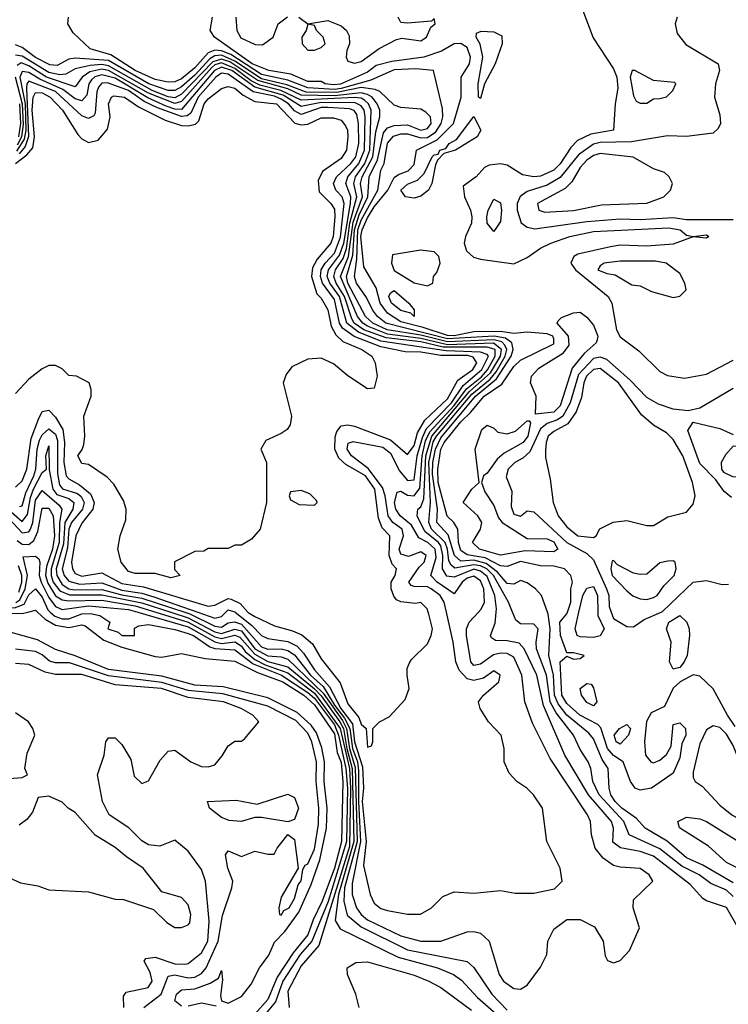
# Model space of a CAD drawing. Header units: inches. Extents: x 2380053 to 2584298, y 380219 to 546618.
# Tile 243 of 256: x 2474343 to 2476476, y 498820 to 501783. Entities that reach past the tile are written whole.
import ezdxf

# ---------------------------------------------------------------- set-up
doc = ezdxf.new("R2010")
doc.units = ezdxf.units.IN
doc.header["$MEASUREMENT"] = 0
doc.layers.add('C4479', color=7, linetype='Continuous')
doc.layers.add('C4570', color=7, linetype='Continuous')

msp = doc.modelspace()

# ---------------------------------------------------------------- linework, layer by layer
at = {"layer": 'C4479', "color": 2}
for points, elevation in [([(2474298, 500000), (2474310, 499997.1), (2474350, 499995.6), (2474367.5, 500000)], 14), ([(2474396.1, 500000), (2474418.9, 499978.9), (2474450, 499961.3), (2474490, 499954.1), (2474530, 499961.8), (2474539.3, 499959.3), (2474596.1, 499916.1), (2474650, 499895), (2474750, 499866.5), (2474770, 499864.5), (2474830, 499875.2), (2474900.4, 499860.4), (2474990, 499852.8), (2475058.2, 499818.2), (2475134.4, 499790), (2475198.2, 499750), (2475230, 499721.3), (2475290, 499633.8), (2475297.9, 499577.9), (2475310, 499548), (2475315.4, 499490), (2475311.6, 499310), (2475290, 499229.7), (2475252.9, 499130), (2475225.8, 499074.2), (2475210, 499028.8), (2475165.3, 498974.7), (2475118, 498902), (2475090, 498834.8), (2475050.1, 498790)], 14), ([(2474434.7, 500000), (2474448.1, 499988.1), (2474470, 499979.8), (2474490, 499979.8), (2474530, 499995.1), (2474555.9, 499995.9), (2474584, 499990), (2474614, 499970), (2474608.2, 499950), (2474639.5, 499939.5), (2474650, 499929.3), (2474688, 499930), (2474688, 499952), (2474700.9, 499959.1), (2474730, 499962.4), (2474810, 499948.1), (2474850, 499936.2), (2474866, 499930), (2474915.1, 499895.2), (2474930, 499890.6), (2474990, 499886.2), (2475044.9, 499844.9), (2475130.6, 499810.6), (2475210, 499758.5), (2475230, 499741.5), (2475290, 499661.1), (2475302.5, 499630), (2475324.7, 499530), (2475329.4, 499470), (2475326.4, 499310), (2475271.1, 499128.9), (2475221.5, 499010), (2475187.3, 498970), (2475134.6, 498890), (2475112.4, 498827.6), (2475067.2, 498772.8)], 18), ([(2474698.3, 500000), (2474850, 499955.5), (2474930, 499910.4), (2474950, 499905.4), (2474990.8, 499910.8), (2475010, 499898.1), (2475021.7, 499881.7), (2475050, 499858), (2475081.6, 499841.6), (2475150, 499816.9), (2475230, 499756.2), (2475307.3, 499650), (2475335, 499530), (2475338.2, 499470), (2475335, 499295), (2475242.7, 498997.3), (2475190, 498935.4), (2475150, 498859), (2475154, 498810)], 22), ([(2474752.5, 500000), (2474850, 499970), (2474930, 499925.3), (2474950, 499920.6), (2474990, 499930.5), (2475005.1, 499925.1), (2475050, 499873.3), (2475090, 499851.7), (2475150, 499835), (2475230, 499769.1), (2475250, 499748.2), (2475306.2, 499670), (2475316.9, 499650), (2475327, 499590), (2475343.7, 499530), (2475348, 499310), (2475302.6, 499150), (2475292.5, 499072.5), (2475306.8, 499046.8), (2475482, 498962), (2475600.7, 498930), (2475648, 498910), (2475672.7, 498892.7), (2475720.8, 498840.8), (2475784.6, 498784.6)], 26), ([(2474797.4, 500000), (2474850, 499983), (2474930, 499940.5), (2474950, 499936), (2474990, 499948.7), (2475010, 499943.3), (2475050, 499889.7), (2475090, 499868.4), (2475130, 499865.3), (2475150, 499858.1), (2475256.3, 499756.3), (2475314.1, 499674.1), (2475326, 499650), (2475335.8, 499590), (2475352.4, 499532.4), (2475358.4, 499310), (2475320.8, 499170), (2475318.1, 499130), (2475328.3, 499088.3), (2475370, 499052.7), (2475510, 498983.8), (2475690, 498948.5), (2475710, 498930.6), (2475764, 498850), (2475810, 498802.7)], 30), ([(2474839.6, 500000), (2474855, 499995), (2474930, 499957.8), (2474950, 499954.8), (2474970, 499967.5), (2474989.2, 499970.8), (2475010, 499963.4), (2475070, 499895.7), (2475090, 499889.1), (2475130.1, 499890.1), (2475150, 499884.8), (2475170, 499871.7), (2475217.8, 499810), (2475255.8, 499775.8), (2475290, 499719.6), (2475320.7, 499680.7), (2475336.4, 499650), (2475344.6, 499590), (2475359.8, 499550), (2475362.8, 499522.8), (2475362, 499430), (2475368.8, 499310), (2475343.6, 499183.6), (2475342.9, 499150), (2475356.5, 499110), (2475370.3, 499090), (2475390, 499074.4), (2475490, 499026.4), (2475550, 499010.2), (2475610, 499010.4), (2475690, 499038), (2475710, 499039.1), (2475730, 499034), (2475755.5, 499010), (2475786, 498910), (2475799.1, 498890), (2475830, 498867.7), (2475850, 498866), (2475870, 498878), (2475910, 498932), (2475929, 498970), (2475932.7, 499010), (2475950, 499046), (2475990, 499074.9), (2476030, 499074.9), (2476073.1, 499053.1), (2476099.1, 499010), (2476105.4, 498965.4), (2476111.6, 498951.6), (2476130, 498944.7), (2476150, 498952), (2476178, 498982), (2476208.7, 499050), (2476189, 499110), (2476190, 499134), (2476248, 499190), (2476237.2, 499210), (2476210, 499229), (2476150, 499232.3), (2476130, 499238), (2476099.3, 499259.3), (2476074.5, 499290), (2476064, 499330), (2476060.9, 499370), (2476051.8, 499390), (2475939.2, 499559.2), (2475886.2, 499666.2), (2475862.9, 499730), (2475854.5, 499810), (2475830, 499864.2), (2475810, 499875.8), (2475790, 499876.8), (2475768.9, 499871.1), (2475730, 499843.8), (2475710, 499839.1), (2475700.4, 499850), (2475687.1, 499930), (2475688, 499950), (2475695.6, 499970), (2475723.5, 500000)], 34), ([(2474878.5, 500000), (2474930, 499982), (2474950, 499987.2), (2474963.1, 500000)], 38), ([(2474991.4, 500000), (2475040.8, 499960.8), (2475070.1, 499930.1), (2475090, 499920.7), (2475150, 499911.7), (2475177.4, 499897.4), (2475197, 499877), (2475230, 499826.7), (2475275.2, 499775.2), (2475309.7, 499710), (2475344.3, 499664.3), (2475350.1, 499610), (2475374.2, 499534.2), (2475377.5, 499470), (2475373.2, 499430), (2475385.6, 499310), (2475378, 499238), (2475398, 499150), (2475410, 499124), (2475430, 499108.2), (2475450, 499102), (2475510, 499090.8), (2475549.1, 499090.9), (2475582, 499110), (2475616, 499144), (2475650, 499158.8), (2475710, 499154), (2475790, 499162.8), (2475834.4, 499154.4), (2475890, 499154), (2475952.5, 499167.5), (2475975.3, 499190), (2475969.2, 499230), (2475929.2, 499310), (2475916, 499410), (2475889.2, 499450), (2475869, 499470), (2475839, 499490), (2475815.5, 499515.5), (2475801.2, 499550), (2475800.9, 499590), (2475792.3, 499630), (2475754, 499670), (2475729, 499710), (2475724, 499730), (2475739, 499750), (2475785.2, 499790), (2475789.2, 499810), (2475770, 499823.7), (2475738.5, 499801.5), (2475710, 499794.8), (2475690, 499799.7), (2475665, 499825), (2475655.1, 499850), (2475647.6, 499910), (2475627.4, 500000)], 38), ([(2475029.2, 500000), (2475030, 499999.1), (2475050, 499987.3), (2475110, 499958.7), (2475164.2, 499944.2), (2475191.7, 499931.7), (2475224.4, 499904.4), (2475250, 499859.1), (2475307, 499787), (2475330, 499723.8), (2475363.4, 499683.4), (2475370, 499662.8), (2475386, 499650), (2475390, 499594), (2475402, 499598), (2475406, 499610), (2475406, 499650), (2475426, 499670), (2475454.6, 499685.4), (2475503.1, 499736.9), (2475515.3, 499770), (2475508.7, 499810), (2475508.7, 499830), (2475514.6, 499845.4), (2475522, 499858), (2475570, 499904.7), (2475581.2, 499930), (2475585.2, 499950), (2475573.8, 499993.8), (2475571.8, 500000)], 42), ([(2476505.4, 499050), (2476470, 499111.2), (2476410, 499131.2), (2476398.8, 499138.8), (2476360.9, 499180.9), (2476250, 499265.6), (2476210, 499279.8), (2476150.7, 499290.7), (2476127.7, 499307.7), (2476129.8, 499350), (2476124.2, 499370), (2476054.8, 499450), (2475983.1, 499570), (2475919.2, 499719.2), (2475899.3, 499810), (2475860.9, 499890), (2475846.3, 499906.3), (2475810, 499914), (2475774.5, 499914.5), (2475762.5, 499922.5), (2475759.3, 499930), (2475773.6, 499966.4), (2475777.2, 500000)], 30), ([(2476490, 499144.4), (2476470, 499163.8), (2476423.3, 499183.3), (2476388, 499210), (2476336.1, 499236), (2476270, 499288.2), (2476176.9, 499330), (2476160.7, 499370), (2476087.4, 499450), (2476067.9, 499490), (2476061.7, 499530), (2476053.7, 499550), (2476030, 499586.6), (2476009.8, 499630), (2475957.5, 499697.5), (2475939.9, 499730), (2475928.6, 499810), (2475898.4, 499890), (2475896.8, 499910), (2475903.6, 499950), (2475890, 499963.6), (2475850, 499965.1), (2475836.3, 499976.3), (2475826.5, 500000)], 26), ([(2476490, 499185), (2476398.7, 499238.7), (2476350, 499261.2), (2476291.3, 499311.3), (2476225.6, 499350), (2476199.4, 499379.4), (2476154.7, 499410), (2476134.8, 499430), (2476122.2, 499450), (2476116.8, 499470), (2476113.5, 499530), (2476096.2, 499556.2), (2476070, 499618.7), (2476055.8, 499635.8), (2475990, 499689.8), (2475963.8, 499723.8), (2475952.9, 499750), (2475949.4, 499810), (2475935.2, 499870), (2475939.9, 499950), (2475933.8, 499993.8), (2475931.5, 500000)], 22), ([(2476496.2, 499656.2), (2476473, 499690), (2476430, 499769.4), (2476390, 499807), (2476370, 499811.1), (2476330.4, 499790), (2476310, 499771.3), (2476283.8, 499716.2), (2476243.4, 499696.6), (2476229.2, 499670.8), (2476223, 499610), (2476226.8, 499570), (2476242, 499550), (2476250, 499546.8), (2476270, 499554.8), (2476290, 499571.3), (2476303.2, 499596.8), (2476310, 499662), (2476330, 499666.8), (2476346.8, 499650), (2476347.3, 499630), (2476336.1, 499603.9), (2476330, 499562), (2476310, 499515.1), (2476244.7, 499470), (2476210, 499464.5), (2476195.3, 499470), (2476180.9, 499490), (2476158.7, 499550), (2476130, 499568.6), (2476111.5, 499590), (2476091.6, 499651.6), (2476082.4, 499662.4), (2476028.6, 499690), (2475990, 499724.8), (2475974.8, 499750), (2475970, 499850.8), (2475990, 499867.7), (2476010, 499858.8), (2476030, 499861), (2476042, 499870), (2476010, 499878), (2475990, 499878), (2475970.8, 499930), (2475968.2, 499970), (2475990, 499995.3), (2475991.6, 500000)], 18), ([(2476083, 500000), (2476083.2, 499990), (2476102.3, 499950), (2476090, 499928.7), (2476070, 499924.1), (2476030, 499925.6), (2476020.7, 499930), (2476014.3, 499950), (2476025.9, 500000)], 14), ([(2476123, 500000), (2476130, 499981.3), (2476170, 499956.4), (2476190, 499955.5), (2476222.6, 499977.4), (2476273.5, 500000)], 18), ([(2474830, 498814.5), (2474809.6, 498830), (2474814.5, 498850), (2474830, 498863.8), (2474870, 498866.7), (2474916.4, 498883.6), (2474941.2, 498898.8), (2474950, 498922), (2474953.4, 498893.4), (2474946.7, 498846.7), (2474950.3, 498830.3), (2474970, 498823.1), (2475010, 498843.9), (2475039.7, 498880.3), (2475064.5, 498930), (2475092.6, 498967.4), (2475110, 499006.7), (2475141, 499039), (2475182.9, 499097.1), (2475220, 499180), (2475245.7, 499254.3), (2475266.1, 499350), (2475268.1, 499410), (2475259.2, 499490), (2475260.2, 499550), (2475251.9, 499591.9), (2475236.4, 499636.4), (2475220.2, 499660.2), (2475178.3, 499698.3), (2475090, 499742.5), (2474955, 499775), (2474870, 499779.9), (2474770, 499807.1), (2474610, 499827.9), (2474510, 499868.5), (2474450, 499887.6), (2474396.4, 499916.5), (2474310, 499941.2)], 14), ([(2474716.3, 498810), (2474768.7, 498850), (2474790, 498904.4), (2474810, 498908.3), (2474850, 498899.8), (2474870, 498901.8), (2474890, 498912.7), (2474903.8, 498930), (2474940.2, 499010), (2474953.3, 499086.7), (2474981.2, 499170), (2474984, 499190), (2474969.4, 499230), (2474962, 499270), (2474970, 499282), (2475010, 499264.7), (2475050, 499281), (2475090, 499271.3), (2475108.4, 499271.6), (2475117.2, 499290), (2475150, 499331.3), (2475170, 499316), (2475180.7, 499230), (2475130, 499142), (2475123, 499110), (2475124.7, 499090), (2475130, 499088.2), (2475138, 499102), (2475153.3, 499110), (2475170, 499138.8), (2475180.4, 499179.6), (2475190, 499191.3), (2475194.7, 499225.3), (2475201.7, 499238.3), (2475210, 499243), (2475230, 499286.4), (2475241.8, 499361.8), (2475243.4, 499410), (2475235.4, 499490), (2475236.2, 499550), (2475222.1, 499610), (2475210, 499635.5), (2475173.7, 499673.7), (2475090, 499717.5), (2474953.7, 499753.7), (2474850, 499763.9), (2474770, 499788.5), (2474610, 499807.9), (2474492.8, 499847.2), (2474450, 499847.3), (2474432.3, 499852.3), (2474410, 499871.9), (2474390, 499881.8), (2474330, 499888.5)], 18), ([(2474655.6, 498810), (2474655.5, 498844.5), (2474663.3, 498856.7), (2474729.5, 498870.5), (2474741.6, 498890), (2474735.5, 498915.5), (2474717.2, 498950), (2474722.5, 498957.5), (2474750, 498962), (2474810, 498942.2), (2474839.5, 498940.5), (2474850, 498942.4), (2474890, 498974.4), (2474908.6, 499010), (2474913.3, 499070), (2474902, 499190), (2474890, 499226), (2474850, 499281.2), (2474810, 499314), (2474764.5, 499295.5), (2474730, 499299.6), (2474710, 499312), (2474671, 499351), (2474611.6, 499390), (2474592.3, 499430), (2474577.2, 499510), (2474597.2, 499570), (2474602, 499610), (2474610, 499622), (2474630, 499622), (2474650, 499602), (2474676.8, 499556.8), (2474686.8, 499506.8), (2474710, 499484.7), (2474730, 499492), (2474765.2, 499554.8), (2474790, 499582), (2474810, 499584.7), (2474858, 499550), (2474890, 499536), (2474910, 499534.8), (2474930, 499541), (2474952.5, 499567.5), (2474970, 499598), (2474990, 499611.3), (2475010, 499612), (2475020.4, 499619.6), (2475062, 499670), (2475044, 499690), (2475009.3, 499710), (2474956, 499730), (2474850, 499742.7), (2474769.2, 499770), (2474630, 499781), (2474530, 499812.5), (2474450, 499812.5), (2474419.3, 499819.3), (2474370, 499842.4), (2474330, 499845.6)], 22), ([(2474270, 499496), (2474350, 499502), (2474366, 499510), (2474358, 499530), (2474364.7, 499575.3), (2474388, 499630), (2474382, 499650), (2474368.7, 499670), (2474330, 499697.2)], 26), ([(2474310, 499202), (2474345.4, 499185.4), (2474396.9, 499176.9), (2474430, 499164.7), (2474550, 499158), (2474630, 499136), (2474655.3, 499135.3), (2474745.4, 499105.4), (2474785.8, 499065.8), (2474810, 499050.7), (2474830, 499050.6), (2474850, 499058.8), (2474854.5, 499065.5), (2474858, 499090), (2474850, 499119), (2474830, 499141.2), (2474770, 499158), (2474714, 499230), (2474663.6, 499263.6), (2474630, 499292.3), (2474570, 499328.7), (2474510, 499397.2), (2474488, 499410), (2474470, 499428), (2474430, 499446), (2474398, 499442), (2474381.4, 499398.6), (2474364.1, 499375.9), (2474341.3, 499358.7)], 26), ([(2476547.8, 499207.8), (2476470, 499247), (2476415.6, 499295.6), (2476329, 499351), (2476324, 499370), (2476350, 499382.8), (2476390, 499378), (2476410, 499370.4), (2476545.7, 499285.7)], 18), ([(2475364, 498810), (2475354, 498850), (2475329, 498910), (2475328.7, 498930), (2475354, 498946), (2475390, 498947.3), (2475530, 498907.2), (2475574, 498890), (2475610.2, 498870.2), (2475702.3, 498802.3)], 22), ([(2474934.5, 498814.5), (2474890, 498823.1), (2474850, 498814)], 14)]:
    msp.add_lwpolyline(points, dxfattribs=dict(at, elevation=elevation))
for points, elevation in [([(2476310, 499828.3), (2476298.3, 499850), (2476303.9, 499910), (2476289.7, 499950), (2476296.9, 499970), (2476330, 499990.4), (2476350.3, 499970), (2476358, 499950), (2476359.1, 499930), (2476351.6, 499870), (2476342.6, 499850), (2476330, 499833.6)], 14), ([(2476070, 499718.4), (2476050, 499728), (2476034, 499750), (2476029.4, 499770), (2476050, 499785.5), (2476062.8, 499782.8), (2476070, 499772), (2476079.5, 499730)], 14), ([(2476150, 499603.1), (2476138.4, 499610), (2476131.6, 499630), (2476147.8, 499650), (2476170, 499661.6), (2476181.6, 499650), (2476175.6, 499630)], 14), ([(2476430, 499658.4), (2476410, 499646), (2476390, 499604), (2476370, 499518), (2476370, 499502), (2476376, 499490), (2476396.7, 499476.7), (2476450, 499418.8), (2476486, 499390), (2476530, 499364.9), (2476542, 499370), (2476544, 499390), (2476532.9, 499432.9), (2476525.1, 499510), (2476490, 499598.7), (2476470, 499633), (2476450, 499652.8)], 22), ([(2475150, 499368.7), (2475070, 499382), (2475050, 499382), (2475009.6, 499369.6), (2474973.1, 499373.1), (2474950, 499382), (2474914, 499410), (2474908, 499430), (2474993.8, 499433.8), (2475057.5, 499422.5), (2475150, 499452.7), (2475170, 499442), (2475181.7, 499410), (2475170, 499376)], 18)]:
    msp.add_lwpolyline(points, close=True, dxfattribs=dict(at, elevation=elevation))
at = {"layer": 'C4570', "color": 2}
for points, elevation in [([(2476038.2, 501810), (2476068.4, 501728.4), (2476130, 501635.3), (2476140.2, 501610), (2476143.4, 501576.6), (2476134.9, 501530), (2476130.5, 501450), (2476062.2, 501437.8), (2476021.2, 501418.8), (2476001.5, 501398.5), (2475970, 501348.7), (2475950, 501329.8), (2475910, 501312.1), (2475889.8, 501309.8), (2475856.2, 501316.2), (2475810, 501344.5), (2475790, 501349.5), (2475755.5, 501344.5), (2475742, 501338), (2475716.3, 501310), (2475678, 501282), (2475681.3, 501250), (2475699.5, 501210), (2475703.7, 501190), (2475703.1, 501170), (2475684.4, 501130), (2475680.4, 501110), (2475687.1, 501087.1), (2475708.5, 501068.5), (2475730, 501062), (2475830, 501048.2), (2475870, 501066.7), (2475910, 501094.9), (2475941.2, 501110), (2475999, 501130), (2476070, 501144.9), (2476296.7, 501156.7), (2476330.4, 501150), (2476350, 501134), (2476370, 501130.4), (2476410, 501134.9), (2476417.3, 501130), (2476410, 501125.1), (2476370, 501129.4), (2476310, 501107.3), (2476230, 501101.4), (2476150, 501104.1), (2476120.6, 501099.4), (2476023, 501077), (2476010.2, 501069.8), (2476001.7, 501050), (2476015.3, 501030), (2476113.8, 500950), (2476124.7, 500930), (2476139.3, 500850), (2476150, 500828.4), (2476206, 500786), (2476270, 500723.8), (2476292.3, 500712.3), (2476344.2, 500704.2), (2476410, 500716.5), (2476490, 500758)], 18), ([(2475931.5, 500000), (2475913.2, 500050), (2475895.1, 500070), (2475870, 500087.8), (2475850, 500095.6), (2475830, 500084.4), (2475810, 500086.6), (2475780.8, 500120.8), (2475746.4, 500146.4), (2475710, 500156.2), (2475670, 500153.6), (2475651.9, 500170), (2475632.2, 500232.2), (2475598.1, 500270), (2475600.2, 500310), (2475585.2, 500414.8), (2475586.1, 500450), (2475594, 500490), (2475610, 500525), (2475714.6, 500650), (2475778.2, 500701.8), (2475821.7, 500770), (2475827.9, 500790), (2475823.9, 500810), (2475804.7, 500824.7), (2475770.9, 500830.9), (2475630, 500822), (2475445.1, 500870), (2475419.8, 500890), (2475404.8, 500910), (2475386.5, 500946.5), (2475356.1, 500990), (2475350.7, 501010), (2475357.6, 501062.4), (2475360.9, 501150), (2475370, 501179.8), (2475420.9, 501270), (2475429.8, 501329.8), (2475439.8, 501350), (2475450, 501411.6), (2475467.9, 501432.1), (2475490, 501439.1), (2475510, 501438.9), (2475550, 501426.9), (2475570, 501428.4), (2475594.9, 501445.1), (2475611.5, 501470), (2475616.5, 501490), (2475615, 501515.1), (2475588.7, 501630), (2475535.2, 501635.2), (2475470, 501631.7), (2475399.3, 501600.7), (2475310, 501575.7), (2475290, 501573), (2475210, 501577.4), (2475150, 501600.7), (2475070, 501618.2), (2474978.3, 501678.3), (2474950, 501689.3), (2474930, 501691.3), (2474910, 501683.2), (2474870, 501637.4), (2474830, 501605.2), (2474810, 501596.2), (2474790, 501594.4), (2474750, 501602.4), (2474690, 501629.5), (2474617.4, 501677.4), (2474555, 501695.1), (2474503.3, 501743.3), (2474487.8, 501770), (2474489.7, 501790.3)], 22), ([(2475991.6, 500000), (2476001.7, 500030), (2476002, 500070), (2476007, 500090), (2476002, 500110), (2475982.7, 500130), (2475950, 500138.5), (2475910, 500138.9), (2475850, 500152), (2475810, 500137.8), (2475790, 500139.8), (2475743.5, 500163.5), (2475690, 500172), (2475670, 500185.3), (2475663.4, 500210), (2475661.1, 500250), (2475649.8, 500269.8), (2475629.1, 500289.1), (2475602.6, 500390), (2475600.9, 500430), (2475610.6, 500490), (2475619.9, 500510), (2475670, 500572.5), (2475699.7, 500600.3), (2475740.3, 500650), (2475793.7, 500686.3), (2475830, 500739.5), (2475850, 500758.4), (2475950, 500807.4), (2475950, 500822), (2475947, 500830), (2475930, 500837.6), (2475870, 500842), (2475830, 500838.6), (2475790, 500844.4), (2475710, 500843.2), (2475650, 500831.5), (2475630, 500832.4), (2475556.9, 500856.9), (2475490, 500873.3), (2475450, 500899.8), (2475427.6, 500930), (2475415.5, 500975.5), (2475379, 501039), (2475369.7, 501130), (2475373, 501150), (2475390, 501186.9), (2475410, 501219.3), (2475450.5, 501269.5), (2475470, 501307.6), (2475482.7, 501317.3), (2475511.7, 501328.3), (2475530, 501347), (2475537, 501390), (2475599, 501421), (2475648.7, 501470), (2475671.7, 501550), (2475671.2, 501610), (2475696.2, 501650), (2475699.3, 501670), (2475690, 501698.9), (2475670, 501710.8), (2475650, 501709.8), (2475612.4, 501687.6), (2475558.8, 501670), (2475462.9, 501657.1), (2475415.4, 501644.6), (2475390, 501624.5), (2475308.5, 501588.5), (2475286.8, 501586.8), (2475262.4, 501590), (2475250, 501596.5), (2475210, 501596.8), (2475158.5, 501618.5), (2475092.7, 501630), (2475042.5, 501650), (2474929.4, 501730), (2474916.4, 501750), (2474923.1, 501790)], 18), ([(2474993.6, 501790), (2474996.5, 501750), (2475008.5, 501728.5), (2475051.5, 501708.5), (2475073.3, 501706.7), (2475106, 501730), (2475120.4, 501770), (2475148.5, 501791.5)], 18), ([(2475183, 501790), (2475210, 501770.4), (2475270, 501780.2), (2475310, 501764.4), (2475326.3, 501750), (2475334.4, 501734.4), (2475335.8, 501710), (2475326.9, 501690), (2475325, 501670), (2475330, 501658), (2475350, 501651.5), (2475370, 501656.9), (2475424.4, 501695.6), (2475477, 501723), (2475492.9, 501727.1), (2475550, 501718.9), (2475567.3, 501730), (2475580.1, 501759.9), (2475593.2, 501770), (2475590, 501786), (2475582, 501778), (2475510, 501772), (2475490, 501774), (2475482, 501790)], 18), ([(2476321.3, 501790), (2476315.8, 501770), (2476321.5, 501741.5), (2476347.8, 501707.8), (2476445.5, 501650), (2476448.8, 501630), (2476437.2, 501590), (2476434.4, 501550), (2476450, 501496), (2476452.6, 501470), (2476445.1, 501454.9), (2476430, 501440.9), (2476350, 501431.3), (2476292.9, 501432.9), (2476184.5, 501415.6), (2476090, 501413.7), (2476070, 501408.4), (2476024.4, 501375.6), (2475970, 501308), (2475930, 501285), (2475870, 501266), (2475849.3, 501250.7), (2475840.2, 501230), (2475839.7, 501210), (2475851.7, 501171.7), (2475870, 501158), (2475893.5, 501153.5), (2476050, 501175.8), (2476150, 501183.5), (2476210, 501181.3), (2476310, 501187.9), (2476350, 501181.2), (2476490, 501181.1)], 22), ([(2475826.5, 500000), (2475814, 500030), (2475768.4, 500110), (2475748.5, 500130), (2475730, 500139.2), (2475710, 500142.6), (2475652.6, 500132.6), (2475640.9, 500140.9), (2475634.5, 500154.5), (2475630.7, 500190), (2475623.7, 500210), (2475582.1, 500250), (2475574.3, 500270), (2475579.2, 500330), (2475574.4, 500450), (2475587.6, 500512.4), (2475597.1, 500530), (2475704, 500656), (2475758.7, 500701.3), (2475777, 500723), (2475803.9, 500770), (2475808.7, 500790), (2475803.4, 500803.4), (2475793.7, 500813.7), (2475770, 500819.9), (2475630, 500812.9), (2475550, 500833.9), (2475448.7, 500850), (2475405.3, 500870), (2475383.2, 500890), (2475330.5, 500990), (2475326.7, 501010), (2475345.5, 501074.5), (2475350.5, 501150), (2475364.8, 501195.2), (2475390.8, 501250), (2475395, 501310), (2475419.2, 501360.8), (2475438, 501442), (2475450, 501457.6), (2475470, 501464.6), (2475510, 501465.9), (2475550, 501450.2), (2475570, 501455.2), (2475580.7, 501470), (2475578.8, 501490), (2475564.9, 501504.9), (2475550, 501513.1), (2475490, 501518.2), (2475470, 501525.1), (2475426.2, 501566.2), (2475413.1, 501573.1), (2475370, 501578.4), (2475296.8, 501563.2), (2475204.8, 501564.8), (2475147.2, 501587.2), (2475070, 501605.2), (2474990, 501658.3), (2474950, 501676.2), (2474930, 501674.4), (2474914.8, 501665.2), (2474870, 501615.8), (2474830, 501580.7), (2474810, 501569.9), (2474790, 501569.4), (2474731.6, 501590), (2474610, 501659.5), (2474510, 501666.6), (2474490, 501664.2), (2474454.9, 501645.1), (2474433.5, 501646.5), (2474390, 501668.8), (2474350, 501699.4), (2474330, 501707.2)], 26), ([(2475777.2, 500000), (2475778.2, 500010), (2475772.5, 500050), (2475750, 500106.8), (2475730, 500123.2), (2475710, 500128.9), (2475650, 500105.5), (2475628.2, 500108.2), (2475615.4, 500130), (2475615.9, 500170), (2475610, 500199.3), (2475603, 500210), (2475562.4, 500242.4), (2475539.1, 500290), (2475540.7, 500310), (2475550, 500317), (2475559, 500341), (2475565.2, 500470), (2475582.9, 500530), (2475696.2, 500663.8), (2475759.5, 500720.5), (2475789.5, 500770), (2475793.1, 500790), (2475768.9, 500808.9), (2475630, 500804.3), (2475550, 500823.5), (2475450, 500836.9), (2475390, 500860.1), (2475375, 500870), (2475359.4, 500890), (2475307.9, 501010), (2475332.4, 501070), (2475346.5, 501173.5), (2475374.4, 501250), (2475368.9, 501290), (2475373.5, 501310), (2475405.8, 501370), (2475415, 501445), (2475426.3, 501490), (2475426.3, 501510), (2475419.1, 501530), (2475403.2, 501550), (2475390, 501558.1), (2475370, 501562.9), (2475290, 501553.2), (2475190, 501555.4), (2475150, 501574.2), (2475059.4, 501599.4), (2474975.6, 501655.6), (2474950, 501664), (2474923.7, 501656.3), (2474830, 501558.8), (2474810, 501548.1), (2474790, 501550.8), (2474741, 501570), (2474610, 501644), (2474590, 501648.1), (2474555, 501645), (2474510, 501635.2), (2474481, 501619), (2474463.4, 501616.6), (2474430, 501624), (2474350, 501673.3), (2474330, 501675.6)], 30), ([(2475627.4, 500000), (2475620.7, 500030), (2475608.6, 500050), (2475581.1, 500070), (2475570, 500075.8), (2475530, 500077.4), (2475520.6, 500080.6), (2475513.6, 500090), (2475544.6, 500135.4), (2475559.8, 500150), (2475566, 500170), (2475550, 500181), (2475512.6, 500167.4), (2475490, 500174), (2475484.7, 500190), (2475498.4, 500230), (2475494, 500250), (2475466.2, 500270), (2475451.4, 500290), (2475443.2, 500350), (2475435, 500375), (2475391.8, 500431.8), (2475341, 500470), (2475328, 500490), (2475331.5, 500508.5), (2475346.8, 500513.2), (2475436.1, 500496.1), (2475458.6, 500478.6), (2475485.6, 500425.6), (2475510, 500396.5), (2475530, 500398.4), (2475539.3, 500470), (2475554.7, 500525.3), (2475567.5, 500552.5), (2475641.9, 500630), (2475678, 500682), (2475734.1, 500730), (2475753.3, 500770), (2475750, 500775.5), (2475730, 500782.1), (2475626, 500786), (2475430, 500815.8), (2475362.1, 500842.1), (2475327.7, 500870), (2475305.4, 500950), (2475276.4, 500990), (2475268.4, 501010), (2475272.1, 501030), (2475305.7, 501074.3), (2475317.9, 501110), (2475338.7, 501230), (2475339.1, 501250), (2475324.7, 501290), (2475330.5, 501310), (2475363.7, 501350), (2475380.6, 501390), (2475382.6, 501490), (2475379.1, 501510), (2475370, 501524), (2475352.6, 501532.6), (2475250, 501533.3), (2475190, 501522), (2475135.4, 501555.4), (2475050, 501579.4), (2474981, 501630), (2474950, 501639.6), (2474928.9, 501630), (2474830, 501512.3), (2474810, 501513.7), (2474783, 501523), (2474728.1, 501548.1), (2474630, 501606.3), (2474590, 501616.7), (2474568.7, 501611.3), (2474558.7, 501601.3), (2474550.9, 501590), (2474544.5, 501555.5), (2474530, 501538.8), (2474510, 501544.5), (2474472.6, 501572.6), (2474403.3, 501603.3), (2474370, 501623.9), (2474350, 501627.1), (2474343, 501610), (2474358.6, 501530), (2474360.8, 501450), (2474356.4, 501423.6), (2474332.9, 501387.1)], 38), ([(2475723.5, 500000), (2475731.4, 500008.6), (2475741.4, 500030), (2475739.4, 500070), (2475730, 500094.2), (2475710, 500107.9), (2475690, 500101.8), (2475674.4, 500090), (2475650, 500055.1), (2475599.7, 500090), (2475579.7, 500110), (2475596, 500164), (2475593.2, 500190), (2475570.8, 500210), (2475543.7, 500223.7), (2475521.7, 500261.7), (2475487.7, 500290), (2475475.3, 500310), (2475470.9, 500330), (2475479, 500361), (2475490, 500363.7), (2475510, 500352.1), (2475530, 500350.2), (2475546.8, 500373.2), (2475553.9, 500470), (2475564.6, 500515.4), (2475577.2, 500542.8), (2475650, 500621.8), (2475687.9, 500672.2), (2475732.3, 500707.7), (2475751.2, 500728.8), (2475774.2, 500770), (2475774.3, 500790), (2475750, 500797.3), (2475617.2, 500797.2), (2475550, 500813.3), (2475445.4, 500825.4), (2475378.4, 500850), (2475349.9, 500869.9), (2475342.7, 500882.7), (2475320.6, 500950), (2475295.7, 500990), (2475288.4, 501010), (2475293.6, 501030), (2475316.2, 501063.8), (2475326.2, 501093.8), (2475336.1, 501170), (2475357.8, 501250), (2475348.7, 501290), (2475353.4, 501310), (2475381.3, 501350), (2475396.4, 501390), (2475400.7, 501510), (2475392.9, 501530), (2475380.6, 501540.6), (2475370, 501546.4), (2475350, 501548.4), (2475190, 501540.7), (2475129, 501570), (2475065.4, 501585.4), (2475039.2, 501599.2), (2474990, 501636.3), (2474950, 501652.8), (2474930, 501646.5), (2474921.4, 501638.6), (2474830, 501536.2), (2474810, 501530.4), (2474730, 501561.3), (2474610, 501629.9), (2474590, 501633.9), (2474554.1, 501625.9), (2474530.2, 501610), (2474510, 501580.5), (2474423.7, 501610), (2474370, 501643.7), (2474347.5, 501652.5), (2474335, 501645)], 34), ([(2474328.8, 501611.2), (2474350, 501530), (2474352.7, 501467.3), (2474347.9, 501430), (2474335.1, 501404.9)], 34), ([(2475571.8, 500000), (2475568.7, 500010), (2475550, 500028.7), (2475534, 500026), (2475490, 500031), (2475477, 500037), (2475468.4, 500048.4), (2475460.4, 500070), (2475461.1, 500090), (2475473, 500110), (2475477, 500130), (2475464, 500144), (2475454.4, 500170), (2475456.4, 500230), (2475433.6, 500253.6), (2475422.5, 500282.5), (2475411.8, 500370), (2475383.8, 500410), (2475324.3, 500444.3), (2475303.1, 500463.1), (2475291.6, 500490), (2475292.7, 500527.3), (2475296.8, 500543.2), (2475310, 500560.4), (2475330, 500563.6), (2475350, 500559.6), (2475458.6, 500518.6), (2475510, 500474.4), (2475530, 500501.3), (2475540.4, 500539.6), (2475562.2, 500577.8), (2475630, 500642), (2475661.8, 500698.2), (2475707.1, 500730), (2475718.4, 500750), (2475707.2, 500767.2), (2475692, 500772), (2475610, 500772), (2475550, 500781.8), (2475503.4, 500783.4), (2475430, 500798), (2475349.5, 500829.5), (2475314.3, 500854.3), (2475305, 500870), (2475290, 500941.1), (2475254.5, 500990), (2475248.1, 501010), (2475250.4, 501030), (2475262.3, 501050), (2475290, 501079.8), (2475308.6, 501128.6), (2475319.3, 501230), (2475312.9, 501250), (2475294.7, 501270), (2475287.4, 501290), (2475296.4, 501310), (2475339.8, 501350), (2475354.3, 501370), (2475363.2, 501410), (2475362.1, 501470), (2475357.2, 501497.2), (2475349.9, 501509.9), (2475334.9, 501514.9), (2475270, 501518.9), (2475250, 501518.3), (2475190, 501497), (2475170, 501508.2), (2475151.9, 501530), (2475130, 501543.1), (2475110, 501552.4), (2475045.4, 501565.4), (2474970, 501619.1), (2474950, 501621.6), (2474933.2, 501610), (2474879.5, 501550), (2474858.1, 501501.9), (2474846.3, 501493.7), (2474830, 501491.4), (2474757.1, 501517.1), (2474717, 501537), (2474669.8, 501570), (2474607.2, 501592.8), (2474590, 501591.3), (2474580.1, 501579.9), (2474574.3, 501565.7), (2474570, 501501.2), (2474566.1, 501493.9), (2474550, 501485.4), (2474530, 501493.5), (2474450, 501566.2), (2474370, 501597.7), (2474363.9, 501590), (2474363.2, 501576.8), (2474369.1, 501430.9), (2474359.2, 501400.8), (2474341.2, 501378.8)], 42), ([(2474329.5, 501350), (2474364.4, 501375.6), (2474382.4, 501397.6), (2474387.2, 501430), (2474380.1, 501510), (2474383.3, 501550), (2474390, 501563.5), (2474410, 501562.9), (2474434.5, 501550), (2474471, 501510), (2474517.7, 501437.7), (2474530, 501424), (2474550, 501413.2), (2474579.3, 501420.7), (2474606.5, 501453.5), (2474614.9, 501490), (2474610.4, 501530), (2474619.1, 501550), (2474626.4, 501553.6), (2474657.6, 501550), (2474700.2, 501520.2), (2474780.4, 501480.4), (2474830, 501464.5), (2474850, 501463.1), (2474871.9, 501468.1), (2474881.7, 501478.3), (2474898.3, 501530), (2474910, 501544.7), (2474950, 501575.6), (2474970, 501581.6), (2474990, 501576.4), (2475015.3, 501555.3), (2475050, 501536.1), (2475116, 501530), (2475171.3, 501471.3), (2475190, 501466.2), (2475210, 501468.4), (2475250, 501487.6), (2475287.2, 501487.2), (2475310, 501480.9), (2475323.3, 501463.3), (2475329.6, 501450), (2475330.8, 501430.8), (2475326.3, 501390), (2475310, 501364.6), (2475254, 501326), (2475241.3, 501298.7), (2475244.4, 501264.4), (2475278.7, 501230), (2475290, 501212.3), (2475291.4, 501190), (2475286, 501130), (2475279.3, 501110), (2475237.7, 501062.3), (2475224, 501036), (2475220.8, 501010), (2475237.4, 500957.4), (2475250, 500944.5), (2475270, 500909.2), (2475280.2, 500860.2), (2475294, 500834), (2475314.8, 500814.8), (2475372, 500790), (2475402.7, 500770), (2475412.7, 500750), (2475419, 500710), (2475410, 500674), (2475390, 500672), (2475330, 500711.3), (2475287.1, 500747.1), (2475250, 500764.7), (2475210, 500761), (2475162, 500738), (2475144.7, 500715.3), (2475135.3, 500690), (2475161.2, 500590), (2475156.5, 500563.5), (2475148, 500550), (2475130, 500538), (2475083.1, 500516.9), (2475068, 500490), (2475086, 500450), (2475086, 500330), (2475066, 500250), (2475040.4, 500219.6), (2475010, 500202), (2474990, 500202), (2474970, 500192), (2474910, 500192), (2474896.4, 500183.6), (2474870, 500182), (2474808.7, 500151.3), (2474808.4, 500128.4), (2474826, 500110), (2474797.2, 500102.8), (2474750, 500116), (2474690, 500116.3), (2474670, 500122), (2474647.7, 500150), (2474638, 500190), (2474644.7, 500230), (2474662, 500278), (2474662.8, 500310), (2474655.5, 500335.5), (2474625.5, 500385.5), (2474605.8, 500405.8), (2474550, 500444.7), (2474530, 500446.8), (2474518, 500470), (2474531, 500489), (2474535.3, 500504.7), (2474538.8, 500530), (2474536, 500590), (2474558, 500650), (2474558, 500670), (2474551.3, 500690), (2474514, 500710), (2474490, 500712), (2474470, 500732), (2474450, 500742), (2474430, 500742), (2474410, 500732), (2474370, 500701), (2474330, 500658)], 46), ([(2474341.7, 501530), (2474344.6, 501470), (2474338.5, 501430)], 30), ([(2476490, 500673.3), (2476390, 500613.6), (2476354.4, 500605.6), (2476310, 500610.9), (2476265.4, 500625.4), (2476230, 500646), (2476178.8, 500698.8), (2476110, 500759.8), (2476090, 500767.5), (2476070, 500762.9), (2476025, 500715), (2475999.5, 500630), (2475977.3, 500590), (2475961.5, 500578.5), (2475930, 500567.7), (2475910, 500551.7), (2475878.1, 500481.9), (2475857, 500463), (2475833.4, 500450), (2475813.4, 500430), (2475807.1, 500407.1), (2475823.6, 500363.6), (2475821.6, 500318.4), (2475830, 500294.8), (2475850, 500288.4), (2475870, 500304.7), (2475890, 500302), (2475990, 500209.3), (2476050, 500176), (2476070, 500157.2), (2476109.4, 500070), (2476115.9, 500050), (2476116.7, 500016.7), (2476123, 500000)], 18), ([(2474330, 500376.3), (2474350, 500395.5), (2474364, 500430), (2474377.5, 500522.6), (2474398.9, 500581.1), (2474410, 500604), (2474430, 500608.2), (2474450, 500587.2), (2474472.6, 500550), (2474477.8, 500510), (2474475.3, 500450), (2474482.9, 500410), (2474490, 500400.8), (2474522.8, 500382.8), (2474555.9, 500355.9), (2474566.7, 500330), (2474562.6, 500310), (2474530, 500267.8), (2474511.2, 500230), (2474498.8, 500150), (2474501.3, 500130), (2474510, 500115.8), (2474530, 500108.7), (2474590, 500118.6), (2474650, 500085.8), (2474715.7, 500075.7), (2474910, 500017.8), (2474930, 500020.8), (2474970, 500041.5), (2474979.4, 500039.4), (2475006.5, 500026.5), (2475029.2, 500000)], 42), ([(2476485.1, 500345.1), (2476462.9, 500362.9), (2476438.4, 500398.4), (2476390, 500447.3), (2476353.6, 500546.4), (2476370, 500571.3), (2476450, 500552.2), (2476490, 500534.9)], 18), ([(2474342.3, 500317.7), (2474350, 500320.4), (2474360.8, 500359.2), (2474385.6, 500410), (2474391.5, 500430), (2474394.9, 500490), (2474402.6, 500517.4), (2474410, 500533.8), (2474430, 500551.2), (2474450, 500535.6), (2474456.2, 500516.2), (2474456.8, 500416.8), (2474462.9, 500382.9), (2474471.5, 500371.5), (2474516.7, 500356.7), (2474527.5, 500347.5), (2474536.6, 500330), (2474532.1, 500310), (2474498.8, 500270), (2474490.6, 500249.4), (2474486.3, 500193.7), (2474470.8, 500130), (2474476.3, 500110), (2474490, 500092.8), (2474523.9, 500083.9), (2474590, 500088.1), (2474650, 500066.1), (2474710, 500057), (2474746.2, 500046.2), (2474878.5, 500000)], 38), ([(2474308, 500310), (2474350, 500273), (2474366.5, 500293.5), (2474375.1, 500344.9), (2474384.1, 500370), (2474410, 500420.4), (2474423.7, 500430), (2474421.6, 500470), (2474430, 500500.5), (2474431.7, 500428.3), (2474442.1, 500370), (2474454.3, 500354.3), (2474490, 500341.7), (2474506, 500330), (2474502.2, 500310), (2474478.6, 500270), (2474474.2, 500205.9), (2474452.8, 500130), (2474454.2, 500110), (2474470, 500083), (2474490, 500070.6), (2474506.7, 500066.7), (2474590, 500068.4), (2474650, 500051.9), (2474710, 500041.9), (2474839.6, 500000)], 34), ([(2474286.6, 500306.6), (2474350, 500238.4), (2474370, 500241.3), (2474375, 500250), (2474382.5, 500270), (2474390, 500336.5), (2474410, 500366.3), (2474461.6, 500321.6), (2474469.4, 500310), (2474462.2, 500270), (2474461.1, 500210), (2474437.2, 500130), (2474437, 500110), (2474443.3, 500090), (2474463.8, 500063.8), (2474492.3, 500052.3), (2474590, 500052.1), (2474710, 500028.3), (2474797.4, 500000)], 30), ([(2474335.4, 500215.4), (2474350, 500205), (2474370, 500203.2), (2474384.7, 500215.3), (2474397.3, 500242.7), (2474410, 500313.1), (2474430, 500312.9), (2474443, 500290), (2474446.9, 500230), (2474441.1, 500190), (2474422.8, 500137.2), (2474420.7, 500110), (2474426.8, 500086.8), (2474450, 500049.4), (2474470, 500037.2), (2474490, 500033.9), (2474590, 500036.1), (2474690, 500019.2), (2474752.5, 500000)], 26), ([(2474331.1, 500028.9), (2474342.9, 500037.1), (2474359.5, 500070), (2474365.8, 500110), (2474353.2, 500166.8), (2474390, 500168.8), (2474400, 500160), (2474402.8, 500150), (2474401.6, 500110), (2474406.8, 500090), (2474430, 500044.2), (2474450, 500017.1), (2474470, 500007.8), (2474550, 500019.1), (2474670, 500008.3), (2474698.3, 500000)], 22), ([(2474340, 500060), (2474349.4, 500090), (2474349.4, 500110), (2474339, 500139)], 26), ([(2476273.5, 500000), (2476278, 500002), (2476370, 500090.2), (2476410, 500095.2), (2476456.9, 500083.1), (2476475.8, 500084.2)], 18), ([(2473755.2, 500000), (2473770, 500036.5), (2473810, 500036.5), (2473890, 500061.2), (2473970, 500064.8), (2474010, 500073.8), (2474030, 500073.7), (2474076.7, 500056.7), (2474141.7, 500041.7), (2474210, 500034.5), (2474270, 500018.9), (2474326.7, 500013.3), (2474356.2, 500023.8), (2474370, 500051.6), (2474390, 500070.3), (2474410, 500045.2), (2474426.9, 500006.9), (2474434.7, 500000)], 18), ([(2476025.9, 500000), (2476037.6, 500050), (2476050, 500072.4), (2476070, 500077), (2476081.8, 500050), (2476083, 500000)], 14), ([(2474367.5, 500000), (2474390, 500005.7), (2474396.1, 500000)], 14), ([(2474963.1, 500000), (2474970, 500006.7), (2474990, 500001.1), (2474991.4, 500000)], 38)]:
    msp.add_lwpolyline(points, dxfattribs=dict(at, elevation=elevation))
for points, elevation in [([(2475210, 501769), (2475204.9, 501750), (2475191.4, 501730), (2475192.6, 501710), (2475210, 501691.5), (2475230, 501691.3), (2475250, 501699), (2475261.7, 501710), (2475256.4, 501730), (2475235.8, 501750), (2475230, 501765.2)], 18), ([(2475730, 501545.2), (2475724, 501550), (2475722.4, 501590), (2475736.9, 501670), (2475729, 501709), (2475717, 501730), (2475718, 501742), (2475732, 501748), (2475770, 501746.4), (2475794.3, 501734.3), (2475794.9, 501710), (2475774, 501650), (2475742, 501590)], 14), ([(2476194, 501630), (2476186, 501630), (2476180.3, 501610), (2476190, 501554), (2476198, 501538), (2476210, 501531.3), (2476230, 501531.3), (2476250, 501544.7), (2476270, 501546), (2476290, 501551), (2476309, 501570), (2476317.2, 501590), (2476314, 501594), (2476250, 501599.5)], 22), ([(2475530, 501245.4), (2475504, 501250), (2475489.7, 501270), (2475510, 501288), (2475540.4, 501299.6), (2475560.1, 501319.9), (2475584.2, 501370), (2475590, 501376.4), (2475602, 501378), (2475607, 501390), (2475624.9, 501395.1), (2475635.1, 501410), (2475657.5, 501422.5), (2475710, 501491.3), (2475730.4, 501450), (2475719.3, 501430), (2475654.8, 501390), (2475619.6, 501380.4), (2475599.8, 501360.2), (2475593.8, 501346.2), (2475583.7, 501290), (2475573.4, 501270), (2475550, 501252)], 14), ([(2476090, 501379.8), (2476070, 501374), (2476050, 501360.4), (2476030, 501338.3), (2476004.7, 501295.3), (2475985, 501275), (2475901.6, 501230), (2475905.5, 501210), (2475923.7, 501203.7), (2476010, 501208.1), (2476093.9, 501226.1), (2476230, 501230.6), (2476282, 501250), (2476302, 501270), (2476308, 501290), (2476298, 501310), (2476283.1, 501323.1), (2476250, 501334), (2476189.3, 501369.3)], 26), ([(2475770, 501145.2), (2475749.3, 501170), (2475749.2, 501190), (2475752.3, 501210), (2475770, 501242.8), (2475790, 501232), (2475793.1, 501210), (2475790, 501175.3)], 18), ([(2475549.3, 501089.3), (2475464.4, 501075.6), (2475461.3, 501050), (2475470, 501028.5), (2475530, 500991), (2475570, 500982), (2475586, 500990), (2475588, 501010), (2475598, 501022), (2475608.7, 501050), (2475604, 501070), (2475590, 501084)], 18), ([(2476150, 501056.2), (2476102, 501050), (2476090, 501042), (2476082.8, 501030), (2476110, 501018.8), (2476134.8, 501014.8), (2476185.4, 500985.4), (2476210, 500982), (2476244.7, 500964.7), (2476310, 500946.8), (2476330, 500951.3), (2476348.7, 500970), (2476345.2, 500990), (2476330, 501019), (2476288.7, 501050), (2476256.1, 501056.1)], 22), ([(2475530, 500889.8), (2475519.6, 500899.6), (2475490, 500907.6), (2475461.5, 500930), (2475453.6, 500950), (2475458.9, 500961.1), (2475470, 500968.2), (2475513.7, 500930), (2475530.3, 500910)], 14), ([(2475895.3, 500595.3), (2475896.8, 500650), (2475880.4, 500690), (2475883.1, 500710), (2475905.6, 500734.4), (2475979.9, 500780.1), (2475996.8, 500803.2), (2475994.3, 500830), (2475960.7, 500870), (2475963, 500877), (2475973.3, 500886.7), (2476010, 500900.4), (2476030, 500903), (2476050, 500887.7), (2476070, 500864), (2476083.1, 500830), (2476080.9, 500819.1), (2476078, 500810), (2476041.3, 500778.7), (2476005.7, 500734.3), (2475970, 500621.3), (2475950, 500601.6)], 14), ([(2476090, 500733.6), (2476070, 500729.7), (2476048.8, 500710), (2476040.5, 500690), (2476034, 500646), (2476017.2, 500602.8), (2475992.9, 500567.1), (2475950, 500544), (2475933.7, 500530), (2475927.1, 500510), (2475925.8, 500485.8), (2475925.5, 500465.5), (2475939.9, 500399.9), (2475948.4, 500330), (2475963.8, 500290), (2475990, 500256.3), (2476022.8, 500230), (2476070, 500224.7), (2476078, 500230), (2476088.9, 500251.1), (2476128.9, 500271.1), (2476170, 500276), (2476230, 500261), (2476250, 500261), (2476293.6, 500286.4), (2476350, 500301), (2476370, 500324.7), (2476376.2, 500350), (2476367.8, 500390), (2476338.7, 500470), (2476310, 500519.6), (2476290, 500539.5), (2476250, 500562.7), (2476214.2, 500594.2), (2476145.1, 500690)], 22), ([(2475950, 500181.7), (2475864.2, 500184.2), (2475790, 500171.1), (2475727, 500190), (2475706, 500210), (2475729.6, 500250), (2475734, 500270), (2475722, 500290), (2475677.2, 500330), (2475703.7, 500370), (2475725.2, 500390), (2475713.2, 500490), (2475734, 500550), (2475750, 500562.8), (2475770, 500554), (2475782, 500542), (2475810, 500536.1), (2475835, 500545), (2475870, 500575.3), (2475875.8, 500575.8), (2475880.7, 500570), (2475872.5, 500530), (2475857.8, 500510), (2475801.3, 500478.7), (2475780, 500460), (2475750, 500418), (2475738.8, 500410), (2475732.7, 500390), (2475742.4, 500362.4), (2475770, 500320.5), (2475783.4, 500283.4), (2475794.6, 500270), (2475870, 500222), (2475930, 500220.9), (2475950, 500211.1), (2475962.4, 500190)], 14), ([(2476490, 500499.3), (2476466.9, 500473.1), (2476454, 500450), (2476454.8, 500430), (2476461.6, 500421.6), (2476488.1, 500408.1), (2476530, 500406.4), (2476549.3, 500410.7), (2476556, 500430), (2476540.9, 500470), (2476516.2, 500496.2)], 18), ([(2475190, 500366), (2475158, 500362), (2475154, 500350), (2475158, 500338), (2475183.6, 500323.6), (2475230, 500322), (2475238, 500330), (2475236.4, 500336.4), (2475216.4, 500356.4)], 46), ([(2476130, 500155.3), (2476126, 500154), (2476122.4, 500130), (2476126.5, 500110), (2476170, 500064), (2476188.7, 500048.7), (2476210, 500040.5), (2476230, 500038), (2476250, 500043.8), (2476261.2, 500050), (2476281.2, 500078.8), (2476312.3, 500110), (2476319, 500130), (2476315.3, 500150), (2476310, 500154), (2476293.6, 500153.6), (2476270, 500148.7), (2476230, 500114), (2476210, 500113.2), (2476190, 500117.2), (2476142.5, 500142.5)], 22)]:
    msp.add_lwpolyline(points, close=True, dxfattribs=dict(at, elevation=elevation))

doc.saveas('drawing.dxf')
